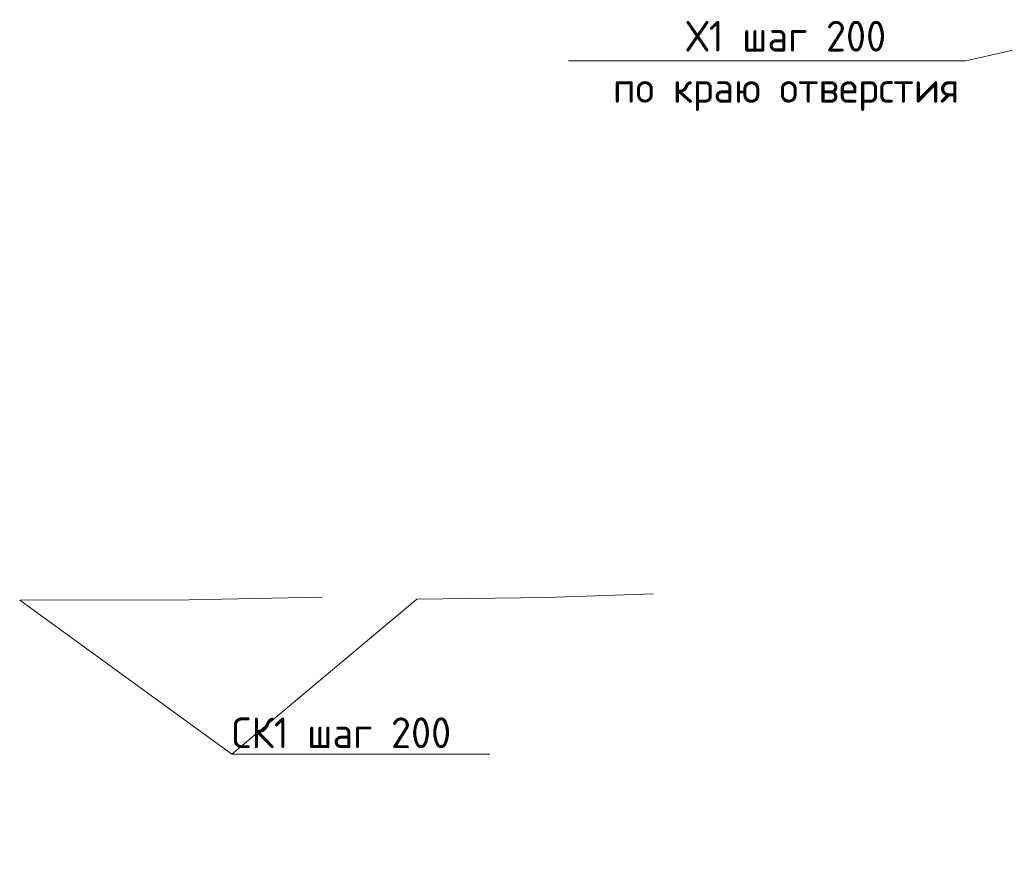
# Model space of a CAD drawing. Header units: millimetres. Extents: x -5898314 to 1055204, y -720802 to 1562611.
# Tile 239 of 256: x -92416 to -84402, y -139707 to -132864. Entities that reach past the tile are written whole.
import ezdxf
from ezdxf import colors
from ezdxf.entities.mleader import LeaderData, LeaderLine
from ezdxf.math import Vec2, Vec3

# ---------------------------------------------------------------- set-up
doc = ezdxf.new("R2010")
doc.units = ezdxf.units.MM
doc.layers.add('подоснова', color=151, linetype='Continuous', lineweight=5)
doc.styles.add('GOST-2.304_Type-B', font='GOST_Common.ttf')

# ---------------------------------------------------------------- blocks, each defined once
blk = doc.blocks.new('_None')

msp = doc.modelspace()

# ---------------------------------------------------------------- leaders
at = {"layer": 'подоснова', "color": 2, "lineweight": 0, "ltscale": 0.3}
ml = msp.add_multileader_mtext('Standard', dxfattribs=at)
ml.set_content('Х1 шаг 200 \\Pпо краю отверстия', color=2, style='GOST-2.304_Type-B')
ml.set_leader_properties(color=256, linetype='ByLayer', lineweight=15)
ml.set_arrow_properties(name='NONE')
ml.build(insert=Vec2(0, 0))
ml.multileader.update_dxf_attribs({"text_left_attachment_type": 6, "text_right_attachment_type": 6, "dogleg_length": 0.1, "arrow_head_size": 18})
ctx = ml.context
ctx.base_point, ctx.char_height, ctx.arrow_head_size, ctx.landing_gap_size, ctx.plane_origin = Vec3(-87639.74, -133198.77), 250, 18, 20, Vec3(-91821.22, -128990.35)
ctx.left_attachment, ctx.right_attachment, ctx.text_align_type = 6, 6, 1
notes = []
notes.append((ctx, [(1, (1, 1, 0), (-84715.93, -133198.77), (-1, 0), 0.1, [(0, [(-83249.11, -132864.38)], 0, [])])]))
ctx.mtext.insert, ctx.mtext.alignment, ctx.mtext.flow_direction = Vec3(-86177.88, -132873.77), 2, 5
ml = msp.add_multileader_mtext('Standard', dxfattribs=at)
ml.set_content('СК1 шаг 200 ', color=2, style='GOST-2.304_Type-B')
ml.set_leader_properties(color=256, linetype='ByLayer', lineweight=15)
ml.set_arrow_properties(name='NONE')
ml.build(insert=Vec2(0, 0))
ml.multileader.update_dxf_attribs({"text_left_attachment_type": 6, "text_right_attachment_type": 6, "dogleg_length": 0.1, "arrow_head_size": 18})
ctx = ml.context
ctx.base_point, ctx.char_height, ctx.arrow_head_size, ctx.landing_gap_size, ctx.plane_origin = Vec3(-90690.52, -138843.95), 250, 18, 20, Vec3(-90003.52, -133665.13)
ctx.left_attachment, ctx.right_attachment, ctx.text_align_type = 6, 6, 1
notes.append((ctx, [(0, (1, 1, 0), (-90690.62, -138843.95), (1, 0), 0.1, [(2, [(-87257.53, -137539.16), (-88124.54, -137567.06), (-89185.02, -137581.69)], 0, []), (5, [(-89958.61, -137565.83), (-91040.23, -137587.56), (-92416.41, -137590.74)], 0, [])])]))
ctx.mtext.insert, ctx.mtext.alignment, ctx.mtext.flow_direction = Vec3(-89797.41, -138543.95), 2, 5
for ctx, leaders in notes:
    for number, flags, end, landing, length, lines in leaders:
        leader = LeaderData()
        leader.index, (leader.has_last_leader_line, leader.has_dogleg_vector, leader.attachment_direction) = number, flags
        leader.last_leader_point, leader.dogleg_vector, leader.dogleg_length = Vec3(end), Vec3(landing), length
        for number, points, colour, breaks in lines:
            line = LeaderLine()
            line.index, line.vertices, line.color, line.breaks = number, Vec3.list(points), colors.encode_raw_color(colour), breaks
            leader.lines.append(line)
        ctx.leaders.append(leader)

doc.saveas('drawing.dxf')
